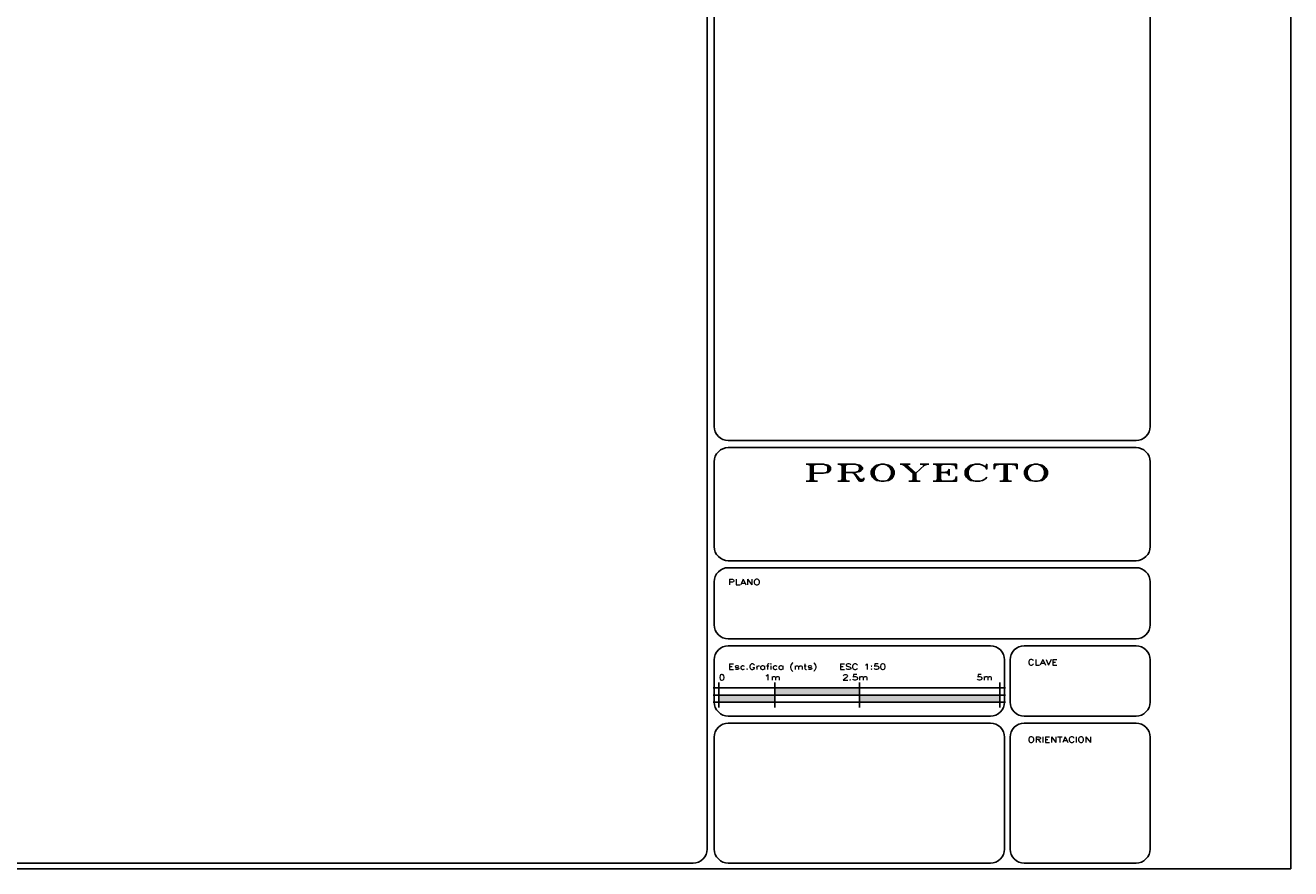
# Model space of a CAD drawing. Extents: x -0.4 to 44.6, y -0.4 to 29.7.
# Tile 1 of 8: x 22.1 to 44.6, y -0.4 to 14.7. Entities that reach past the tile are written whole.
import ezdxf

# ---------------------------------------------------------------- set-up
doc = ezdxf.new("R2010")
doc.units = 0
doc.header["$LTSCALE"] = 0.5
doc.header["$MEASUREMENT"] = 0
doc.layers.get('0').update_dxf_attribs({"linetype": 'CONTINUOUS'})
doc.layers.get('DEFPOINTS').update_dxf_attribs({"linetype": 'CONTINUOUS'})
doc.styles.add('ROMANS', font='romans', dxfattribs={"width": 1.333333, "height": 0.1})
doc.styles.add('ROMANT', font='romant')

# ---------------------------------------------------------------- blocks, each defined once
blk = doc.blocks.new('ESC50')
at = {"color": 6}
for p, q in [((-0.05, -0.0045), (-0.05, 0.0045)), ((-0.03, -0.0045), (-0.03, 0.0045)), ((0, -0.0045), (0, 0.0045)), ((0.05, -0.0045), (0.05, 0.0045)), ((-0.052, 0.0025), (0.052, 0.0025)), ((-0.052, 0), (0.052, 0)), ((-0.052, -0.0025), (0.052, -0.0025))]:
    blk.add_line(p, q, dxfattribs=at)
for points in [[(-0.03, 0), (-0.03, 0.0025), (0, 0), (0, 0.0025)], [(0, -0.0025), (0, 0), (0.05, -0.0025), (0.05, 0)], [(-0.05, -0.0025), (-0.05, 0), (-0.03, -0.0025), (-0.03, 0)]]:
    blk.add_solid(points, dxfattribs=at)
at = {"style": 'ROMANS', "width": 1.333333}
for s, p in [('0', (-0.05, 0.00526)), ('1m', (-0.03379, 0.00526)), ('2.5m', (-0.00607, 0.00526)), ('5m', (0.04165, 0.00526))]:
    blk.add_text(s, height=0.002, dxfattribs=at).set_placement(p)

msp = doc.modelspace()

# ---------------------------------------------------------------- linework, layer by layer
at = {"color": 5}
for points in [[(34.275, 0, -0.414214), (34.025, -0.25), (0, -0.25, -0.414214), (-0.25, 0), (-0.25, 28.148, -0.414214), (0, 28.398), (34.025, 28.398, -0.414214), (34.275, 28.148)], [(34.4, 7.514), (34.4, 22.106, -0.414214), (34.65, 22.356), (41.9, 22.356, -0.414214), (42.15, 22.106), (42.15, 7.514, -0.414214), (41.9, 7.264), (34.65, 7.264, -0.414214)], [(41.9, 5.128), (34.65, 5.128, -0.414214), (34.4, 5.378), (34.4, 6.889, -0.414214), (34.65, 7.139), (41.9, 7.139, -0.414214), (42.15, 6.889), (42.15, 5.378, -0.414214)], [(34.4, 3.989), (34.4, 4.753, -0.414214), (34.65, 5.003), (41.9, 5.003, -0.414214), (42.15, 4.753), (42.15, 3.989, -0.414214), (41.9, 3.739), (34.65, 3.739, -0.414214)], [(39.561, 3.364), (39.561, 2.614, -0.414214), (39.311, 2.364), (34.65, 2.364, -0.414214), (34.4, 2.614), (34.4, 3.364, -0.414214), (34.65, 3.614), (39.311, 3.614, -0.414214)], [(42.15, 3.364), (42.15, 2.614, -0.414214), (41.9, 2.364), (39.911, 2.364, -0.414214), (39.661, 2.614), (39.661, 3.364, -0.414214), (39.911, 3.614), (41.9, 3.614, -0.414214)], [(39.311, 2.239), (34.65, 2.239, 0.414214), (34.4, 1.989), (34.4, 0, 0.414214), (34.65, -0.25), (39.311, -0.25, 0.414214), (39.561, 0), (39.561, 1.989, 0.414214)], [(39.661, 1.989), (39.661, 0, 0.414214), (39.911, -0.25), (41.9, -0.25, 0.414214), (42.15, 0), (42.15, 1.989, 0.414214), (41.9, 2.239), (39.911, 2.239, 0.414214)]]:
    msp.add_lwpolyline(points, format="xyb", close=True, dxfattribs=at)
at = {"layer": 'DEFPOINTS'}
msp.add_lwpolyline([(-0.35, -0.35), (44.65, -0.35), (44.65, 29.65), (-0.35, 29.65)], close=True, dxfattribs=at)

# ---------------------------------------------------------------- block references
at = {"xscale": 50, "yscale": 50, "zscale": 50}
msp.add_blockref('ESC50', (36.98, 2.739), dxfattribs=at)

# ---------------------------------------------------------------- texts
for s, height, style, width, p in [('PROYECTO', 0.3, 'ROMANT', 2, (35.981, 6.542)), ('PLANO', 0.1, 'ROMANS', 1.333333, (34.648, 4.697)), ('Esc.Grafica (mts)', 0.1, 'ROMANS', 1.333333, (34.648, 3.193)), ('ESC 1:50', 0.1, 'ROMANS', 1.333333, (36.621, 3.193)), ('CLAVE', 0.1, 'ROMANS', 1.333333, (39.974, 3.271)), ('ORIENTACION', 0.1, 'ROMANS', 1.333333, (39.974, 1.896))]:
    msp.add_text(s, height=height, dxfattribs=dict(style=style, width=width)).set_placement(p)

doc.saveas('drawing.dxf')
